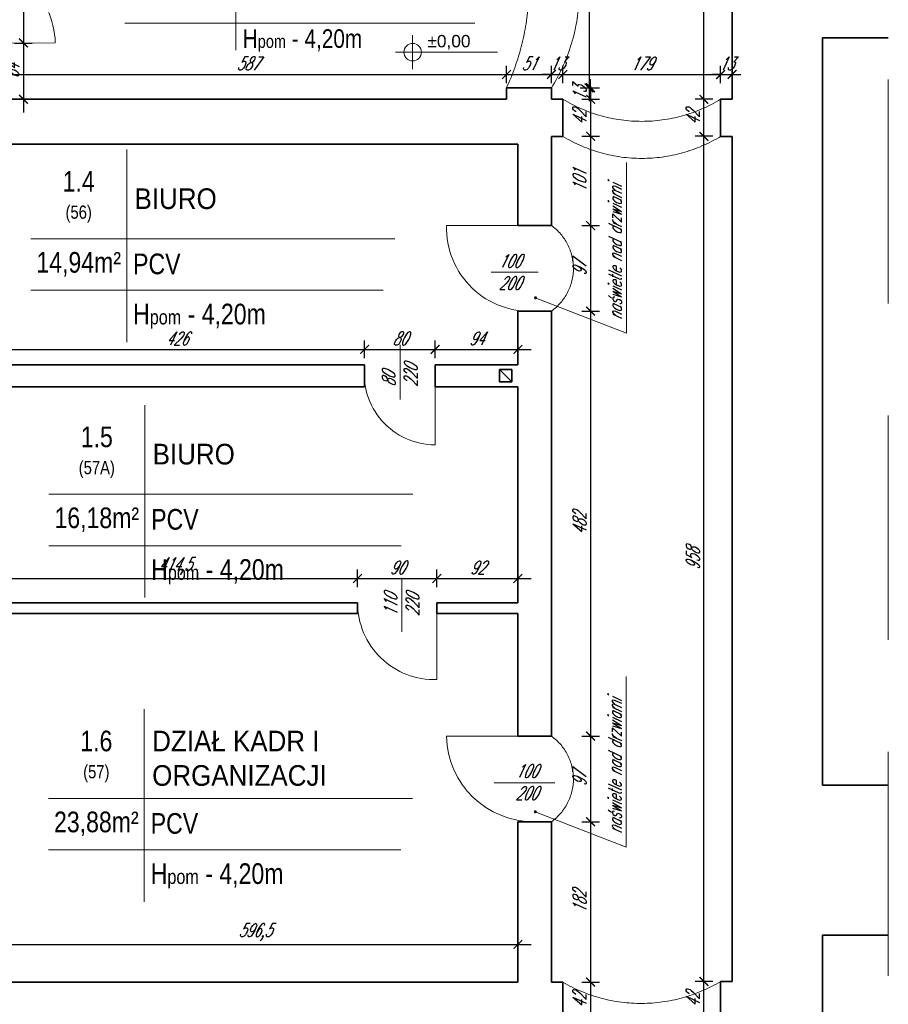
# Model space of a CAD drawing. Header units: millimetres. Extents: x 402 to 79005, y -7782 to 89952.
# Tile 189 of 256: x 26873 to 27858, y 30260 to 31376. Entities that reach past the tile are written whole.
import ezdxf
from ezdxf.enums import TextEntityAlignment as Align

# ---------------------------------------------------------------- set-up
doc = ezdxf.new("R2010")
doc.units = ezdxf.units.MM
doc.header["$LTSCALE"] = 10
doc.linetypes.add('DASHED', pattern=[19.05, 12.7, -6.35])
doc.layers.get('0').update_dxf_attribs({"lineweight": 0})
doc.layers.get('Defpoints').update_dxf_attribs({"color": 253})
for name, color, linetype, lineweight in [('01 parter - ściany', 253, 'Continuous', 35), ('03_drzwi', 253, 'Continuous', 15), ('04-2_nad', 253, 'DASHED', 5), ('05-01_wymiary', 253, 'Continuous', 5), ('05-03_opis', 253, 'Continuous', 5)]:
    doc.layers.add(name, color=color, linetype=linetype, lineweight=lineweight)
doc.styles.add('arial', font='ARIAL.TTF')
doc.styles.add('ariel', font='ARIAL.TTF', dxfattribs={"width": 0.8})
doc.styles.add('ariel_wym', font='simplex.shx', dxfattribs={"width": 0.65, "oblique": 25})
doc.dimstyles.new('ariel 50 wnętrze', dxfattribs={"dimtxt": 15, "dimasz": 10, "dimexe": 10, "dimexo": 0, "dimgap": 5, "dimtad": 1, "dimdec": 1, "dimrnd": 0.5, "dimtxsty": 'ariel_wym', "dimblk": 'ARCHTICK', "dimcen": 2.5, "dimdle": 15, "dimazin": 0, "dimtfac": 1, "dimtdec": 1, "dimtix": 1, "dimtmove": 0, "dimatfit": 3, "dimldrblk": 'DOT', "dimfxl": 0, "dimarcsym": 0})

# ---------------------------------------------------------------- blocks, each defined once
blk = doc.blocks.new('kota rzutowa')
at = {"ltscale": 0.5}
for p, q in [((0, -20.6), (0, 20.6)), ((-20.6, 0), (102.8, 0))]:
    blk.add_line(p, q, dxfattribs=at)
blk.add_circle((0, 0), 10.6, dxfattribs=at)
at = {"ltscale": 0.5, "style": 'arial'}
blk.add_attdef('POZ._POSADKI_WYKOŃCZONWJ', text='', height=15, dxfattribs=at).set_placement((17.9, 1.4), align=Align.BOTTOM_LEFT)
blk.add_attdef('POZ._POSADZKI_KONSTRUKCJA', text='', height=15, dxfattribs=at).set_placement((17, -5), align=Align.TOP_LEFT)
blk = doc.blocks.new('_ArchTick')
at = {"color": 0, "linetype": 'ByBlock', "const_width": 0.15}
blk.add_lwpolyline([(-0.5, -0.5), (0.5, 0.5)], dxfattribs=at)
blk = doc.blocks.new('*D1180')
at = {"layer": '05-01_wymiary', "color": 0, "lineweight": -2}
for p, q in [((27648.8, 30229.1), (27648.8, 30301.1)), ((27658.8, 30286.1), (27638.8, 30286.1)), ((27658.8, 30244.1), (27638.8, 30244.1))]:
    blk.add_line(p, q, dxfattribs=at)
at = {"layer": 'Defpoints', "color": 0}
for p in [(27648.8, 30286.1), (27667.8, 30286.1), (27667.8, 30244.1)]:
    blk.add_point(p, dxfattribs=at)
at = {"layer": '05-01_wymiary', "color": 0, "lineweight": -2, "xscale": 10, "yscale": 10, "zscale": 10}
for p, rotation in [((27648.8, 30286.1), 90), ((27648.8, 30244.1), 270)]:
    blk.add_blockref('_ArchTick', p, dxfattribs=dict(at, rotation=rotation))
at = {"layer": '05-01_wymiary', "color": 0, "insert": (27636.3, 30265.1), "char_height": 15, "attachment_point": 5, "rotation": 90, "style": 'ariel_wym'}
blk.add_mtext('42', dxfattribs=at)
blk = doc.blocks.new('_Dot')
at = {"color": 0, "linetype": 'ByBlock', "lineweight": -2}
blk.add_line((-0.5, 0), (-1, 0), dxfattribs=at)
at = {"color": 0, "linetype": 'ByBlock', "const_width": 0.5}
blk.add_lwpolyline([(-0.25, 0, 1), (0.25, 0, 1)], format="xyb", close=True, dxfattribs=at)
blk = doc.blocks.new('*D1181')
at = {"layer": '05-01_wymiary', "color": 0, "lineweight": -2}
for p, q in [((27648.8, 30271.1), (27648.8, 31259.2)), ((27658.8, 31244.2), (27638.8, 31244.2)), ((27658.8, 30286.1), (27638.8, 30286.1))]:
    blk.add_line(p, q, dxfattribs=at)
at = {"layer": 'Defpoints', "color": 0}
for p in [(27648.8, 31244.2), (27667.8, 31244.2), (27667.8, 30286.1)]:
    blk.add_point(p, dxfattribs=at)
at = {"layer": '05-01_wymiary', "color": 0, "lineweight": -2, "xscale": 10, "yscale": 10, "zscale": 10}
for p, rotation in [((27648.8, 31244.2), 90), ((27648.8, 30286.1), 270)]:
    blk.add_blockref('_ArchTick', p, dxfattribs=dict(at, rotation=rotation))
at = {"layer": '05-01_wymiary', "color": 0, "insert": (27636.3, 30765.1), "char_height": 15, "attachment_point": 5, "rotation": 90, "style": 'ariel_wym'}
blk.add_mtext('958', dxfattribs=at)
blk = doc.blocks.new('*D1182')
at = {"layer": '05-01_wymiary', "color": 0, "lineweight": -2}
for p, q in [((27648.8, 31229.2), (27648.8, 31301.2)), ((27658.8, 31286.2), (27638.8, 31286.2)), ((27658.8, 31244.2), (27638.8, 31244.2))]:
    blk.add_line(p, q, dxfattribs=at)
at = {"layer": 'Defpoints', "color": 0}
for p in [(27648.8, 31286.2), (27667.8, 31286.2), (27667.8, 31244.2)]:
    blk.add_point(p, dxfattribs=at)
at = {"layer": '05-01_wymiary', "color": 0, "lineweight": -2, "xscale": 10, "yscale": 10, "zscale": 10}
for p, rotation in [((27648.8, 31286.2), 90), ((27648.8, 31244.2), 270)]:
    blk.add_blockref('_ArchTick', p, dxfattribs=dict(at, rotation=rotation))
at = {"layer": '05-01_wymiary', "color": 0, "insert": (27636.3, 31265.2), "char_height": 15, "attachment_point": 5, "rotation": 90, "style": 'ariel_wym'}
blk.add_mtext('42', dxfattribs=at)
blk = doc.blocks.new('*D1183')
at = {"layer": '05-01_wymiary', "color": 0, "lineweight": -2}
for p, q in [((27648.8, 31271.2), (27648.8, 31525.2)), ((27658.8, 31510.2), (27638.8, 31510.2)), ((27658.8, 31286.2), (27638.8, 31286.2))]:
    blk.add_line(p, q, dxfattribs=at)
at = {"layer": 'Defpoints', "color": 0}
for p in [(27648.8, 31510.2), (27667.8, 31510.2), (27667.8, 31286.2)]:
    blk.add_point(p, dxfattribs=at)
at = {"layer": '05-01_wymiary', "color": 0, "lineweight": -2, "xscale": 10, "yscale": 10, "zscale": 10}
for p, rotation in [((27648.8, 31510.2), 90), ((27648.8, 31286.2), 270)]:
    blk.add_blockref('_ArchTick', p, dxfattribs=dict(at, rotation=rotation))
at = {"layer": '05-01_wymiary', "color": 0, "insert": (27636.3, 31398.2), "char_height": 15, "attachment_point": 5, "rotation": 90, "style": 'ariel_wym'}
blk.add_mtext('224', dxfattribs=at)
blk = doc.blocks.new('*D1198')
at = {"layer": '05-01_wymiary', "color": 0, "lineweight": -2}
for p, q in [((27518.5, 31512.2), (27518.5, 31284.2)), ((27508.5, 31497.2), (27528.5, 31497.2)), ((27508.5, 31299.2), (27528.5, 31299.2))]:
    blk.add_line(p, q, dxfattribs=at)
at = {"layer": 'Defpoints', "color": 0}
for p in [(27488.8, 31497.2), (27475.8, 31299.2), (27518.5, 31299.2)]:
    blk.add_point(p, dxfattribs=at)
at = {"layer": '05-01_wymiary', "color": 0, "lineweight": -2, "xscale": 10, "yscale": 10, "zscale": 10}
for p, rotation in [((27518.5, 31497.2), 90), ((27518.5, 31299.2), 270)]:
    blk.add_blockref('_ArchTick', p, dxfattribs=dict(at, rotation=rotation))
at = {"layer": '05-01_wymiary', "color": 0, "insert": (27506, 31398.2), "char_height": 15, "attachment_point": 5, "rotation": 90, "style": 'ariel_wym'}
blk.add_mtext('198', dxfattribs=at)
blk = doc.blocks.new('*D1199')
at = {"layer": '05-01_wymiary', "color": 0, "lineweight": -2}
for p, q in [((27520.3, 31299.2), (27520.3, 31309.2)), ((27510.3, 31299.2), (27530.3, 31299.2)), ((27520.3, 31299.2), (27520.3, 31286.2)), ((27510.3, 31286.2), (27530.3, 31286.2)), ((27520.3, 31286.2), (27520.3, 31276.2))]:
    blk.add_line(p, q, dxfattribs=at)
at = {"layer": 'Defpoints', "color": 0}
for p in [(27475.8, 31299.2), (27475.8, 31286.2), (27520.3, 31286.2)]:
    blk.add_point(p, dxfattribs=at)
at = {"layer": '05-01_wymiary', "color": 0, "lineweight": -2, "xscale": 10, "yscale": 10, "zscale": 10}
for p, rotation in [((27520.3, 31299.2), 270), ((27520.3, 31286.2), 90)]:
    blk.add_blockref('_ArchTick', p, dxfattribs=dict(at, rotation=rotation))
at = {"layer": '05-01_wymiary', "color": 0, "insert": (27507.8, 31292.7), "char_height": 15, "attachment_point": 5, "rotation": 90, "style": 'ariel_wym'}
blk.add_mtext('13', dxfattribs=at)
blk = doc.blocks.new('*D1200')
at = {"layer": '05-01_wymiary', "color": 0, "lineweight": -2}
for p, q in [((27520.3, 31301.2), (27520.3, 31229.2)), ((27510.3, 31286.2), (27530.3, 31286.2)), ((27510.3, 31244.2), (27530.3, 31244.2))]:
    blk.add_line(p, q, dxfattribs=at)
at = {"layer": 'Defpoints', "color": 0}
for p in [(27475.8, 31286.2), (27488.8, 31244.2), (27520.3, 31244.2)]:
    blk.add_point(p, dxfattribs=at)
at = {"layer": '05-01_wymiary', "color": 0, "lineweight": -2, "xscale": 10, "yscale": 10, "zscale": 10}
for p, rotation in [((27520.3, 31286.2), 90), ((27520.3, 31244.2), 270)]:
    blk.add_blockref('_ArchTick', p, dxfattribs=dict(at, rotation=rotation))
at = {"layer": '05-01_wymiary', "color": 0, "insert": (27507.8, 31265.2), "char_height": 15, "attachment_point": 5, "rotation": 90, "style": 'ariel_wym'}
blk.add_mtext('42', dxfattribs=at)
blk = doc.blocks.new('*D1201')
at = {"layer": '05-01_wymiary', "color": 0, "lineweight": -2}
for p, q in [((27520.3, 31259.2), (27520.3, 31128)), ((27510.3, 31244.2), (27530.3, 31244.2)), ((27510.3, 31143), (27530.3, 31143))]:
    blk.add_line(p, q, dxfattribs=at)
at = {"layer": 'Defpoints', "color": 0}
for p in [(27488.8, 31244.2), (27475.8, 31143), (27520.3, 31143)]:
    blk.add_point(p, dxfattribs=at)
at = {"layer": '05-01_wymiary', "color": 0, "lineweight": -2, "xscale": 10, "yscale": 10, "zscale": 10}
for p, rotation in [((27520.3, 31244.2), 90), ((27520.3, 31143), 270)]:
    blk.add_blockref('_ArchTick', p, dxfattribs=dict(at, rotation=rotation))
at = {"layer": '05-01_wymiary', "color": 0, "insert": (27507.8, 31193.6), "char_height": 15, "attachment_point": 5, "rotation": 90, "style": 'ariel_wym'}
blk.add_mtext('101', dxfattribs=at)
blk = doc.blocks.new('*D1202')
at = {"layer": '05-01_wymiary', "color": 0, "lineweight": -2}
for p, q in [((27520.3, 31158), (27520.3, 31031.1)), ((27510.3, 31143), (27530.3, 31143)), ((27510.3, 31046.1), (27530.3, 31046.1))]:
    blk.add_line(p, q, dxfattribs=at)
at = {"layer": 'Defpoints', "color": 0}
for p in [(27475.8, 31143), (27475.8, 31046.1), (27520.3, 31046.1)]:
    blk.add_point(p, dxfattribs=at)
at = {"layer": '05-01_wymiary', "color": 0, "lineweight": -2, "xscale": 10, "yscale": 10, "zscale": 10}
for p, rotation in [((27520.3, 31143), 90), ((27520.3, 31046.1), 270)]:
    blk.add_blockref('_ArchTick', p, dxfattribs=dict(at, rotation=rotation))
at = {"layer": '05-01_wymiary', "color": 0, "insert": (27507.8, 31094.5), "char_height": 15, "attachment_point": 5, "rotation": 90, "style": 'ariel_wym'}
blk.add_mtext('97', dxfattribs=at)
blk = doc.blocks.new('*D1203')
at = {"layer": '05-01_wymiary', "color": 0, "lineweight": -2}
for p, q in [((27520.3, 31061.1), (27520.3, 30549.1)), ((27510.3, 31046.1), (27530.3, 31046.1)), ((27510.3, 30564.1), (27530.3, 30564.1))]:
    blk.add_line(p, q, dxfattribs=at)
at = {"layer": 'Defpoints', "color": 0}
for p in [(27475.8, 31046.1), (27475.8, 30564.1), (27520.3, 30564.1)]:
    blk.add_point(p, dxfattribs=at)
at = {"layer": '05-01_wymiary', "color": 0, "lineweight": -2, "xscale": 10, "yscale": 10, "zscale": 10}
for p, rotation in [((27520.3, 31046.1), 90), ((27520.3, 30564.1), 270)]:
    blk.add_blockref('_ArchTick', p, dxfattribs=dict(at, rotation=rotation))
at = {"layer": '05-01_wymiary', "color": 0, "insert": (27507.8, 30805.1), "char_height": 15, "attachment_point": 5, "rotation": 90, "style": 'ariel_wym'}
blk.add_mtext('482', dxfattribs=at)
blk = doc.blocks.new('*D1204')
at = {"layer": '05-01_wymiary', "color": 0, "lineweight": -2}
for p, q in [((27520.3, 30579.1), (27520.3, 30452.1)), ((27510.3, 30564.1), (27530.3, 30564.1)), ((27510.3, 30467.1), (27530.3, 30467.1))]:
    blk.add_line(p, q, dxfattribs=at)
at = {"layer": 'Defpoints', "color": 0}
for p in [(27475.8, 30564.1), (27475.8, 30467.1), (27520.3, 30467.1)]:
    blk.add_point(p, dxfattribs=at)
at = {"layer": '05-01_wymiary', "color": 0, "lineweight": -2, "xscale": 10, "yscale": 10, "zscale": 10}
for p, rotation in [((27520.3, 30564.1), 90), ((27520.3, 30467.1), 270)]:
    blk.add_blockref('_ArchTick', p, dxfattribs=dict(at, rotation=rotation))
at = {"layer": '05-01_wymiary', "color": 0, "insert": (27507.8, 30515.6), "char_height": 15, "attachment_point": 5, "rotation": 90, "style": 'ariel_wym'}
blk.add_mtext('97', dxfattribs=at)
blk = doc.blocks.new('*D1205')
at = {"layer": '05-01_wymiary', "color": 0, "lineweight": -2}
for p, q in [((27520.3, 30482.1), (27520.3, 30270.2)), ((27510.3, 30467.1), (27530.3, 30467.1)), ((27510.3, 30285.2), (27530.3, 30285.2))]:
    blk.add_line(p, q, dxfattribs=at)
at = {"layer": 'Defpoints', "color": 0}
for p in [(27475.8, 30467.1), (27488.8, 30285.2), (27520.3, 30285.2)]:
    blk.add_point(p, dxfattribs=at)
at = {"layer": '05-01_wymiary', "color": 0, "lineweight": -2, "xscale": 10, "yscale": 10, "zscale": 10}
for p, rotation in [((27520.3, 30467.1), 90), ((27520.3, 30285.2), 270)]:
    blk.add_blockref('_ArchTick', p, dxfattribs=dict(at, rotation=rotation))
at = {"layer": '05-01_wymiary', "color": 0, "insert": (27507.8, 30376.2), "char_height": 15, "attachment_point": 5, "rotation": 90, "style": 'ariel_wym'}
blk.add_mtext('182', dxfattribs=at)
blk = doc.blocks.new('*D1206')
at = {"layer": '05-01_wymiary', "color": 0, "lineweight": -2}
for p, q in [((27520.3, 30300.2), (27520.3, 30228.2)), ((27510.3, 30285.2), (27530.3, 30285.2)), ((27510.3, 30243.2), (27530.3, 30243.2))]:
    blk.add_line(p, q, dxfattribs=at)
at = {"layer": 'Defpoints', "color": 0}
for p in [(27488.8, 30285.2), (27488.7, 30243.2), (27520.3, 30243.2)]:
    blk.add_point(p, dxfattribs=at)
at = {"layer": '05-01_wymiary', "color": 0, "lineweight": -2, "xscale": 10, "yscale": 10, "zscale": 10}
for p, rotation in [((27520.3, 30285.2), 90), ((27520.3, 30243.2), 270)]:
    blk.add_blockref('_ArchTick', p, dxfattribs=dict(at, rotation=rotation))
at = {"layer": '05-01_wymiary', "color": 0, "insert": (27507.8, 30264.2), "char_height": 15, "attachment_point": 5, "rotation": 90, "style": 'ariel_wym'}
blk.add_mtext('42', dxfattribs=at)
blk = doc.blocks.new('*D1212')
at = {"layer": '05-01_wymiary', "color": 0, "lineweight": -2}
for p, q in [((26841.5, 30318), (26841.5, 30338)), ((27437.8, 30318), (27437.8, 30338)), ((26826.5, 30328), (27452.8, 30328))]:
    blk.add_line(p, q, dxfattribs=at)
at = {"layer": 'Defpoints', "color": 0}
for p in [(27437.8, 30328), (26841.5, 30285.2), (27437.8, 30285.2)]:
    blk.add_point(p, dxfattribs=at)
at = {"layer": '05-01_wymiary', "color": 0, "lineweight": -2, "xscale": 10, "yscale": 10, "zscale": 10, "rotation": 180}
blk.add_blockref('_ArchTick', (26841.5, 30328), dxfattribs=at)
at = {"layer": '05-01_wymiary', "color": 0, "lineweight": -2, "xscale": 10, "yscale": 10, "zscale": 10}
blk.add_blockref('_ArchTick', (27437.8, 30328), dxfattribs=at)
at = {"layer": '05-01_wymiary', "color": 0, "insert": (27139.7, 30341.9), "char_height": 15, "attachment_point": 5, "style": 'ariel_wym'}
blk.add_mtext('596,5', dxfattribs=at)
blk = doc.blocks.new('*D1218')
at = {"layer": '05-01_wymiary', "color": 0, "lineweight": -2}
for p, q in [((26841.5, 30732.9), (26841.5, 30752.9)), ((27255.9, 30732.9), (27255.9, 30752.9)), ((26826.5, 30742.9), (27270.9, 30742.9))]:
    blk.add_line(p, q, dxfattribs=at)
at = {"layer": 'Defpoints', "color": 0}
for p in [(27255.9, 30742.9), (26841.5, 30715.4), (27255.9, 30715.1)]:
    blk.add_point(p, dxfattribs=at)
at = {"layer": '05-01_wymiary', "color": 0, "lineweight": -2, "xscale": 10, "yscale": 10, "zscale": 10, "rotation": 180}
blk.add_blockref('_ArchTick', (26841.5, 30742.9), dxfattribs=at)
at = {"layer": '05-01_wymiary', "color": 0, "lineweight": -2, "xscale": 10, "yscale": 10, "zscale": 10}
blk.add_blockref('_ArchTick', (27255.9, 30742.9), dxfattribs=at)
at = {"layer": '05-01_wymiary', "color": 0, "insert": (27048.7, 30756.8), "char_height": 15, "attachment_point": 5, "style": 'ariel_wym'}
blk.add_mtext('414,5', dxfattribs=at)
blk = doc.blocks.new('*D1219')
at = {"layer": '05-01_wymiary', "color": 0, "lineweight": -2}
for p, q in [((27255.9, 30732.9), (27255.9, 30752.9)), ((27345.9, 30732.9), (27345.9, 30752.9)), ((27240.9, 30742.9), (27360.9, 30742.9))]:
    blk.add_line(p, q, dxfattribs=at)
at = {"layer": 'Defpoints', "color": 0}
for p in [(27345.9, 30742.9), (27255.9, 30715.1), (27345.9, 30715.4)]:
    blk.add_point(p, dxfattribs=at)
at = {"layer": '05-01_wymiary', "color": 0, "lineweight": -2, "xscale": 10, "yscale": 10, "zscale": 10, "rotation": 180}
blk.add_blockref('_ArchTick', (27255.9, 30742.9), dxfattribs=at)
at = {"layer": '05-01_wymiary', "color": 0, "lineweight": -2, "xscale": 10, "yscale": 10, "zscale": 10}
blk.add_blockref('_ArchTick', (27345.9, 30742.9), dxfattribs=at)
at = {"layer": '05-01_wymiary', "color": 0, "insert": (27300.9, 30755.4), "char_height": 15, "attachment_point": 5, "style": 'ariel_wym'}
blk.add_mtext('90', dxfattribs=at)
blk = doc.blocks.new('*D1220')
at = {"layer": '05-01_wymiary', "color": 0, "lineweight": -2}
for p, q in [((27345.9, 30732.9), (27345.9, 30752.9)), ((27437.8, 30732.9), (27437.8, 30752.9)), ((27330.9, 30742.9), (27452.8, 30742.9))]:
    blk.add_line(p, q, dxfattribs=at)
at = {"layer": 'Defpoints', "color": 0}
for p in [(27437.8, 30742.9), (27345.9, 30715.4), (27437.8, 30715.4)]:
    blk.add_point(p, dxfattribs=at)
at = {"layer": '05-01_wymiary', "color": 0, "lineweight": -2, "xscale": 10, "yscale": 10, "zscale": 10, "rotation": 180}
blk.add_blockref('_ArchTick', (27345.9, 30742.9), dxfattribs=at)
at = {"layer": '05-01_wymiary', "color": 0, "lineweight": -2, "xscale": 10, "yscale": 10, "zscale": 10}
blk.add_blockref('_ArchTick', (27437.8, 30742.9), dxfattribs=at)
at = {"layer": '05-01_wymiary', "color": 0, "insert": (27391.9, 30755.4), "char_height": 15, "attachment_point": 5, "style": 'ariel_wym'}
blk.add_mtext('92', dxfattribs=at)
blk = doc.blocks.new('*D1221')
at = {"layer": '05-01_wymiary', "color": 0, "lineweight": -2}
for p, q in [((26837.8, 30992.6), (26837.8, 31012.6)), ((27263.9, 30992.6), (27263.9, 31012.6)), ((26822.8, 31002.6), (27278.9, 31002.6))]:
    blk.add_line(p, q, dxfattribs=at)
at = {"layer": 'Defpoints', "color": 0}
for p in [(27263.9, 31002.6), (26837.8, 30985.2), (27263.9, 30985.2)]:
    blk.add_point(p, dxfattribs=at)
at = {"layer": '05-01_wymiary', "color": 0, "lineweight": -2, "xscale": 10, "yscale": 10, "zscale": 10, "rotation": 180}
blk.add_blockref('_ArchTick', (26837.8, 31002.6), dxfattribs=at)
at = {"layer": '05-01_wymiary', "color": 0, "lineweight": -2, "xscale": 10, "yscale": 10, "zscale": 10}
blk.add_blockref('_ArchTick', (27263.9, 31002.6), dxfattribs=at)
at = {"layer": '05-01_wymiary', "color": 0, "insert": (27050.9, 31015.1), "char_height": 15, "attachment_point": 5, "style": 'ariel_wym'}
blk.add_mtext('426', dxfattribs=at)
blk = doc.blocks.new('*D1222')
at = {"layer": '05-01_wymiary', "color": 0, "lineweight": -2}
for p, q in [((27263.9, 30992.6), (27263.9, 31012.6)), ((27343.9, 30992.6), (27343.9, 31012.6)), ((27248.9, 31002.6), (27358.9, 31002.6))]:
    blk.add_line(p, q, dxfattribs=at)
at = {"layer": 'Defpoints', "color": 0}
for p in [(27343.9, 31002.6), (27263.9, 30985.2), (27343.9, 30985.2)]:
    blk.add_point(p, dxfattribs=at)
at = {"layer": '05-01_wymiary', "color": 0, "lineweight": -2, "xscale": 10, "yscale": 10, "zscale": 10, "rotation": 180}
blk.add_blockref('_ArchTick', (27263.9, 31002.6), dxfattribs=at)
at = {"layer": '05-01_wymiary', "color": 0, "lineweight": -2, "xscale": 10, "yscale": 10, "zscale": 10}
blk.add_blockref('_ArchTick', (27343.9, 31002.6), dxfattribs=at)
at = {"layer": '05-01_wymiary', "color": 0, "insert": (27303.9, 31015.1), "char_height": 15, "attachment_point": 5, "style": 'ariel_wym'}
blk.add_mtext('80', dxfattribs=at)
blk = doc.blocks.new('*D1223')
at = {"layer": '05-01_wymiary', "color": 0, "lineweight": -2}
for p, q in [((27343.9, 30992.6), (27343.9, 31012.6)), ((27437.8, 30992.6), (27437.8, 31012.6)), ((27328.9, 31002.6), (27452.8, 31002.6))]:
    blk.add_line(p, q, dxfattribs=at)
at = {"layer": 'Defpoints', "color": 0}
for p in [(27437.8, 31002.6), (27343.9, 30985.2), (27437.8, 30985.2)]:
    blk.add_point(p, dxfattribs=at)
at = {"layer": '05-01_wymiary', "color": 0, "lineweight": -2, "xscale": 10, "yscale": 10, "zscale": 10, "rotation": 180}
blk.add_blockref('_ArchTick', (27343.9, 31002.6), dxfattribs=at)
at = {"layer": '05-01_wymiary', "color": 0, "lineweight": -2, "xscale": 10, "yscale": 10, "zscale": 10}
blk.add_blockref('_ArchTick', (27437.8, 31002.6), dxfattribs=at)
at = {"layer": '05-01_wymiary', "color": 0, "insert": (27390.9, 31015.1), "char_height": 15, "attachment_point": 5, "style": 'ariel_wym'}
blk.add_mtext('94', dxfattribs=at)
blk = doc.blocks.new('*D1224')
at = {"layer": '05-01_wymiary', "color": 0, "lineweight": -2}
for p, q in [((26822.8, 31314.3), (27439.8, 31314.3)), ((26837.8, 31304.3), (26837.8, 31324.3)), ((27424.8, 31304.3), (27424.8, 31324.3))]:
    blk.add_line(p, q, dxfattribs=at)
at = {"layer": 'Defpoints', "color": 0}
for p in [(27424.8, 31314.3), (26837.8, 31286.2), (27424.8, 31286.2)]:
    blk.add_point(p, dxfattribs=at)
at = {"layer": '05-01_wymiary', "color": 0, "lineweight": -2, "xscale": 10, "yscale": 10, "zscale": 10, "rotation": 180}
blk.add_blockref('_ArchTick', (26837.8, 31314.3), dxfattribs=at)
at = {"layer": '05-01_wymiary', "color": 0, "lineweight": -2, "xscale": 10, "yscale": 10, "zscale": 10}
blk.add_blockref('_ArchTick', (27424.8, 31314.3), dxfattribs=at)
at = {"layer": '05-01_wymiary', "color": 0, "insert": (27131.3, 31326.8), "char_height": 15, "attachment_point": 5, "style": 'ariel_wym'}
blk.add_mtext('587', dxfattribs=at)
blk = doc.blocks.new('*D1225')
at = {"layer": '05-01_wymiary', "color": 0, "lineweight": -2}
for p, q in [((27409.8, 31314.3), (27490.8, 31314.3)), ((27424.8, 31304.3), (27424.8, 31324.3)), ((27475.8, 31304.3), (27475.8, 31324.3))]:
    blk.add_line(p, q, dxfattribs=at)
at = {"layer": 'Defpoints', "color": 0}
for p in [(27475.8, 31314.3), (27475.8, 31299.2), (27424.8, 31286.2)]:
    blk.add_point(p, dxfattribs=at)
at = {"layer": '05-01_wymiary', "color": 0, "lineweight": -2, "xscale": 10, "yscale": 10, "zscale": 10, "rotation": 180}
blk.add_blockref('_ArchTick', (27424.8, 31314.3), dxfattribs=at)
at = {"layer": '05-01_wymiary', "color": 0, "lineweight": -2, "xscale": 10, "yscale": 10, "zscale": 10}
blk.add_blockref('_ArchTick', (27475.8, 31314.3), dxfattribs=at)
at = {"layer": '05-01_wymiary', "color": 0, "insert": (27450.3, 31326.8), "char_height": 15, "attachment_point": 5, "style": 'ariel_wym'}
blk.add_mtext('51', dxfattribs=at)
blk = doc.blocks.new('*D1226')
at = {"layer": '05-01_wymiary', "color": 0, "lineweight": -2}
for p, q in [((27475.8, 31314.3), (27465.8, 31314.3)), ((27475.8, 31304.3), (27475.8, 31324.3)), ((27475.8, 31314.3), (27488.8, 31314.3)), ((27488.8, 31304.3), (27488.8, 31324.3)), ((27488.8, 31314.3), (27498.8, 31314.3))]:
    blk.add_line(p, q, dxfattribs=at)
at = {"layer": 'Defpoints', "color": 0}
for p in [(27488.8, 31314.3), (27475.8, 31299.2), (27488.8, 31286.2)]:
    blk.add_point(p, dxfattribs=at)
at = {"layer": '05-01_wymiary', "color": 0, "lineweight": -2, "xscale": 10, "yscale": 10, "zscale": 10}
blk.add_blockref('_ArchTick', (27475.8, 31314.3), dxfattribs=at)
at = {"layer": '05-01_wymiary', "color": 0, "lineweight": -2, "xscale": 10, "yscale": 10, "zscale": 10, "rotation": 180}
blk.add_blockref('_ArchTick', (27488.8, 31314.3), dxfattribs=at)
at = {"layer": '05-01_wymiary', "color": 0, "insert": (27482.3, 31326.8), "char_height": 15, "attachment_point": 5, "style": 'ariel_wym'}
blk.add_mtext('13', dxfattribs=at)
blk = doc.blocks.new('*D1227')
at = {"layer": '05-01_wymiary', "color": 0, "lineweight": -2}
for p, q in [((27473.8, 31314.3), (27682.8, 31314.3)), ((27488.8, 31304.3), (27488.8, 31324.3)), ((27667.8, 31304.3), (27667.8, 31324.3))]:
    blk.add_line(p, q, dxfattribs=at)
at = {"layer": 'Defpoints', "color": 0}
for p in [(27667.8, 31314.3), (27488.8, 31286.2), (27667.8, 31286.2)]:
    blk.add_point(p, dxfattribs=at)
at = {"layer": '05-01_wymiary', "color": 0, "lineweight": -2, "xscale": 10, "yscale": 10, "zscale": 10, "rotation": 180}
blk.add_blockref('_ArchTick', (27488.8, 31314.3), dxfattribs=at)
at = {"layer": '05-01_wymiary', "color": 0, "lineweight": -2, "xscale": 10, "yscale": 10, "zscale": 10}
blk.add_blockref('_ArchTick', (27667.8, 31314.3), dxfattribs=at)
at = {"layer": '05-01_wymiary', "color": 0, "insert": (27578.3, 31326.8), "char_height": 15, "attachment_point": 5, "style": 'ariel_wym'}
blk.add_mtext('179', dxfattribs=at)
blk = doc.blocks.new('*D1228')
at = {"layer": '05-01_wymiary', "color": 0, "lineweight": -2}
for p, q in [((27667.8, 31314.3), (27657.8, 31314.3)), ((27667.8, 31304.3), (27667.8, 31324.3)), ((27667.8, 31314.3), (27680.8, 31314.3)), ((27680.8, 31304.3), (27680.8, 31324.3)), ((27680.8, 31314.3), (27690.8, 31314.3))]:
    blk.add_line(p, q, dxfattribs=at)
at = {"layer": 'Defpoints', "color": 0}
for p in [(27680.8, 31314.3), (27667.8, 31286.2), (27680.8, 31286.2)]:
    blk.add_point(p, dxfattribs=at)
at = {"layer": '05-01_wymiary', "color": 0, "lineweight": -2, "xscale": 10, "yscale": 10, "zscale": 10}
blk.add_blockref('_ArchTick', (27667.8, 31314.3), dxfattribs=at)
at = {"layer": '05-01_wymiary', "color": 0, "lineweight": -2, "xscale": 10, "yscale": 10, "zscale": 10, "rotation": 180}
blk.add_blockref('_ArchTick', (27680.8, 31314.3), dxfattribs=at)
at = {"layer": '05-01_wymiary', "color": 0, "insert": (27674.3, 31326.8), "char_height": 15, "attachment_point": 5, "style": 'ariel_wym'}
blk.add_mtext('13', dxfattribs=at)
blk = doc.blocks.new('*D1237')
at = {"layer": '05-01_wymiary', "color": 0, "lineweight": -2}
for p, q in [((26876.8, 31461.9), (26876.8, 31335)), ((26866.8, 31446.9), (26886.8, 31446.9)), ((26866.8, 31350), (26886.8, 31350))]:
    blk.add_line(p, q, dxfattribs=at)
at = {"layer": 'Defpoints', "color": 0}
for p in [(26837.8, 31446.9), (26837.8, 31350), (26876.8, 31350)]:
    blk.add_point(p, dxfattribs=at)
at = {"layer": '05-01_wymiary', "color": 0, "lineweight": -2, "xscale": 10, "yscale": 10, "zscale": 10}
for p, rotation in [((26876.8, 31446.9), 90), ((26876.8, 31350), 270)]:
    blk.add_blockref('_ArchTick', p, dxfattribs=dict(at, rotation=rotation))
at = {"layer": '05-01_wymiary', "color": 0, "insert": (26864.3, 31398.5), "char_height": 15, "attachment_point": 5, "rotation": 90, "style": 'ariel_wym'}
blk.add_mtext('97', dxfattribs=at)
blk = doc.blocks.new('*D1238')
at = {"layer": '05-01_wymiary', "color": 0, "lineweight": -2}
for p, q in [((26876.8, 31365), (26876.8, 31271.2)), ((26866.8, 31350), (26886.8, 31350)), ((26866.8, 31286.2), (26886.8, 31286.2))]:
    blk.add_line(p, q, dxfattribs=at)
at = {"layer": 'Defpoints', "color": 0}
for p in [(26837.8, 31350), (26837.8, 31286.2), (26876.8, 31286.2)]:
    blk.add_point(p, dxfattribs=at)
at = {"layer": '05-01_wymiary', "color": 0, "lineweight": -2, "xscale": 10, "yscale": 10, "zscale": 10}
for p, rotation in [((26876.8, 31350), 90), ((26876.8, 31286.2), 270)]:
    blk.add_blockref('_ArchTick', p, dxfattribs=dict(at, rotation=rotation))
at = {"layer": '05-01_wymiary', "color": 0, "insert": (26864.3, 31318.1), "char_height": 15, "attachment_point": 5, "rotation": 90, "style": 'ariel_wym'}
blk.add_mtext('64', dxfattribs=at)

msp = doc.modelspace()

# ---------------------------------------------------------------- hatches: boundary and pattern name
at = {"layer": '03_drzwi'}
h = msp.add_hatch(color=256, dxfattribs=at)
edge = h.paths.add_edge_path()
edge.add_arc((27457.74, 31061.16), 1.77, 0, 360)
h = msp.add_hatch(color=256, dxfattribs=at)
edge = h.paths.add_edge_path()
edge.add_arc((27457.55, 30478.34), 1.77, 0, 360)

# ---------------------------------------------------------------- linework, layer by layer
at = {"layer": '01 parter - ściany'}
for p, q in [((27680.83, 31286.18), (27680.83, 31510.18)), ((27858.05, 31355.71), (27783.32, 31355.71)), ((27783.32, 30508.5), (27783.32, 31355.71)), ((27475.83, 31299.18), (27424.83, 31299.18)), ((27424.83, 31286.18), (27424.83, 31299.18)), ((27475.83, 31286.18), (27475.83, 31299.18)), ((26837.83, 31286.18), (27424.83, 31286.18)), ((27475.83, 31286.18), (27488.83, 31286.18)), ((27475.83, 31286.18), (27488.83, 31286.18)), ((27488.83, 31286.18), (27488.83, 31244.18)), ((27667.83, 31244.18), (27667.83, 31286.18)), ((27667.83, 31286.18), (27680.83, 31286.18)), ((27475.83, 31143.02), (27475.83, 31244.18)), ((27488.83, 31244.18), (27475.83, 31244.18)), ((27680.83, 31244.18), (27667.83, 31244.18)), ((27680.83, 30286.1), (27680.83, 31244.18)), ((26837.83, 31235.18), (27437.83, 31235.18)), ((27437.83, 31143.02), (27437.83, 31235.18)), ((27475.83, 31143.02), (27437.83, 31143.02)), ((27437.83, 30985.18), (27437.83, 31046.08)), ((27475.83, 31046.08), (27437.83, 31046.08)), ((27475.83, 30564.09), (27475.83, 31046.08)), ((27263.9, 30985.18), (26837.83, 30985.18)), ((27263.9, 30960.18), (27263.9, 30985.18)), ((27437.83, 30985.18), (27343.9, 30985.18)), ((27343.9, 30960.18), (27343.9, 30985.18)), ((27430.97, 30979.86), (27416.97, 30979.86)), ((27416.97, 30979.86), (27416.97, 30965.86)), ((27430.97, 30965.86), (27416.97, 30979.86)), ((27430.97, 30965.86), (27430.97, 30979.86)), ((26841.52, 30960.18), (27263.9, 30960.18)), ((27343.9, 30960.18), (27437.83, 30960.18)), ((27430.97, 30965.86), (27416.97, 30965.86)), ((27437.83, 30715.36), (27437.83, 30960.18)), ((26837.83, 30715.36), (27255.9, 30715.36)), ((27255.9, 30715.36), (27255.9, 30703.36)), ((27345.9, 30715.36), (27437.83, 30715.36)), ((27345.9, 30715.36), (27345.9, 30703.36)), ((26837.83, 30703.36), (27255.9, 30703.36)), ((27345.9, 30703.36), (27437.83, 30703.36)), ((27437.83, 30564.09), (27437.83, 30703.36)), ((27475.83, 30564.09), (27437.83, 30564.09)), ((27783.32, 30508.5), (27858.05, 30508.5)), ((27437.83, 30285.18), (27437.83, 30467.15)), ((27475.83, 30467.15), (27437.83, 30467.15)), ((27475.83, 30285.18), (27475.83, 30467.15)), ((27783.32, 30338.5), (27858.05, 30338.5)), ((27783.32, 29419.5), (27783.32, 30338.5)), ((27437.83, 30285.18), (26841.52, 30285.18)), ((27475.73, 30285.18), (27488.73, 30285.18)), ((27475.73, 30285.18), (27488.73, 30285.18)), ((27488.73, 30285.18), (27488.73, 30243.18)), ((27667.83, 30244.1), (27667.83, 30286.1)), ((27667.83, 30286.1), (27680.83, 30286.1))]:
    msp.add_line(p, q, dxfattribs=at)
at = {"layer": '03_drzwi'}
for p, q in [((26912.98, 31350.05), (26812.98, 31349.99)), ((27560.97, 31214.5), (27560.97, 31020.98)), ((27356.83, 31143.04), (27456.83, 31143.02)), ((27407.41, 31090.24), (27460.62, 31090.31)), ((27560.97, 31020.98), (27457.46, 31060.99)), ((27304.12, 31007.87), (27304.1, 30945.91)), ((27343.84, 30894.42), (27343.9, 30985.18)), ((27306.22, 30743.47), (27306.21, 30682.59)), ((27345.9, 30715.36), (27345.84, 30628.3)), ((27560.78, 30631.68), (27560.78, 30438.15)), ((27356.83, 30564.11), (27456.83, 30564.09)), ((27410.83, 30511.31), (27479.71, 30511.38)), ((27560.78, 30438.15), (27457.27, 30478.16))]:
    msp.add_line(p, q, dxfattribs=at)
for centre, radius, start, end in [((26812.44, 31346.42), 100.61, 2.06742, 92.45481), ((27451.35, 31140.4), 94.55, 178.40144, 273.94137), ((27344.04, 30975.17), 80.75, 172.87951, 269.8598), ((27342.89, 30715.24), 86.99, 179.91851, 271.94294), ((27455.59, 30565.92), 98.78, 181.0473, 270.71913)]:
    msp.add_arc(centre, radius, start, end, dxfattribs=at)
at = {"layer": '04-2_nad', "ltscale": 2}
for centre, radius, start, end in [((27180.17, 31413.46), 270.03, 334.96284, 18.06118), ((27297.03, 31410.35), 210.55, 328.13054, 24.35651), ((27578.33, 31433.89), 172.7, 238.78676, 301.21324), ((27578.33, 31391.89), 172.7, 238.78676, 301.21324), ((27441.33, 31094.55), 59.49, 305.43849, 54.54931), ((27441.33, 30515.62), 59.49, 305.43849, 54.54931), ((27577.57, 30436.56), 175.46, 239.62229, 300.96198)]:
    msp.add_arc(centre, radius, start, end, dxfattribs=at)
at = {"layer": '05-03_opis', "linetype": 'DASHED', "ltscale": 2}
msp.add_line((27858.05, 28387.5), (27858.05, 32362.5), dxfattribs=at)
at = {"layer": '05-03_opis'}
for p, q in [((27117.83, 31463.27), (27117.83, 31342.08)), ((26991.68, 31372.41), (27388.88, 31372.41)), ((26993.95, 31229.17), (26993.95, 31010.77)), ((26885.04, 31128.03), (27298.03, 31128.03)), ((26885.04, 31069.67), (27284.97, 31069.67)), ((27014.48, 30939.55), (27014.48, 30721.15)), ((26905.56, 30838.42), (27318.56, 30838.42)), ((26905.56, 30780.06), (27305.49, 30780.06)), ((27013.96, 30594.74), (27013.96, 30376.34)), ((26905.05, 30493.6), (27318.04, 30493.6)), ((26905.05, 30435.25), (27304.97, 30435.25))]:
    msp.add_line(p, q, dxfattribs=at)

# ---------------------------------------------------------------- block references
at = {"layer": '05-03_opis', "xscale": 0.9359999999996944, "yscale": 0.9359999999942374, "zscale": 0.9359999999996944}
msp.add_blockref('kota rzutowa', (27318.35, 31339.58), dxfattribs=at).add_auto_attribs({'POZ._POSADKI_WYKOŃCZONWJ': '%%P0,00'})

# ---------------------------------------------------------------- texts
at = {"layer": '03_drzwi', "char_height": 15, "rotation": 90, "style": 'ariel_wym'}
for s, insert, width, attachment_point in [('naświetle nad drzwiami', (27540.49, 31036.29), 201.0116, 1), ('80\\P220', (27323.71, 30960.19), 160.5905, 7), ('110\\P220', (27325.94, 30700.08), 160.5905, 7), ('naświetle nad drzwiami', (27540.3, 30453.47), 201.0116, 1)]:
    msp.add_mtext(s, dxfattribs=dict(at, insert=insert, width=width, attachment_point=attachment_point))
at = {"layer": '03_drzwi', "char_height": 15, "width": 160.5905, "attachment_point": 1, "style": 'ariel_wym'}
for insert in [(27415.89, 31110.38), (27434.98, 30532.08)]:
    msp.add_mtext('100\\P200', dxfattribs=dict(at, insert=insert))
at = {"layer": '05-03_opis', "style": 'ariel'}
for s, insert, char_height, width, attachment_point in [('{\\fArial|b0|i0|c238|p34; H\\H0.7x;pom\\H1.429x; - 4,20m}', (27119.07, 31352.8), 21.0811, 290.5101, 4), ('{\\fArial|b0|i0|c238|p34;1.4\\P\\H0.6404x;(56)}', (26939.49, 31175.53), 23.4234, 108.9126, 5), ('{\\fArial|b0|i0|c238|p34;\\W0.9;BIURO}', (27002.86, 31173.34), 23.4234, 356.6375, 4), ('{\\fArial|b0|i0|c238|p34;14,94m²}', (26939.49, 31099.13), 23.4234, 108.9126, 5), (' PCV', (26993.95, 31099.4), 23.423, 322.789, 4), ('{\\fArial|b0|i0|c238|p34; H\\H0.7x;pom\\H1.429x; - 4,20m}', (26993.95, 31040.22), 23.4234, 322.789, 4), ('{\\fArial|b0|i0|c238|p34;1.5\\P\\H0.6404x;(57A)}', (26960.02, 30885.92), 23.4234, 108.9126, 5), ('{\\fArial|b0|i0|c238|p34;\\W0.9;BIURO}', (27023.39, 30883.73), 23.4234, 356.6375, 4), ('{\\fArial|b0|i0|c238|p34;16,18m²}', (26960.02, 30809.51), 23.4234, 108.9126, 5), (' PCV', (27014.48, 30809.79), 23.423, 322.789, 4), ('{\\fArial|b0|i0|c238|p34; H\\H0.7x;pom\\H1.429x; - 4,20m}', (27014.48, 30750.6), 23.4234, 322.789, 4), ('{\\fArial|b0|i0|c238|p34;1.6\\P\\H0.6404x;(57)}', (26959.5, 30541.11), 23.4234, 108.9126, 5), ('{\\fArial|b0|i0|c238|p34;\\W0.9;DZIAŁ KADR I ORGANIZACJI}', (27022.87, 30538.91), 23.4234, 356.6375, 4), ('{\\fArial|b0|i0|c238|p34;23,88m²}', (26959.5, 30464.7), 23.4234, 108.9126, 5), (' PCV', (27013.96, 30464.98), 23.423, 322.789, 4), ('{\\fArial|b0|i0|c238|p34; H\\H0.7x;pom\\H1.429x; - 4,20m}', (27013.96, 30405.79), 23.4234, 322.789, 4)]:
    msp.add_mtext(s, dxfattribs=dict(at, insert=insert, char_height=char_height, width=width, attachment_point=attachment_point))

# ---------------------------------------------------------------- dimensions: what is measured, and where the dimension line sits
at = {"layer": '05-01_wymiary'}
for base, p1, p2, picture, middle in [((27648.78, 31510.18), (27667.83, 31286.18), (27667.83, 31510.18), '*D1183', (27636.28, 31398.18)), ((27518.54, 31299.18), (27488.83, 31497.18), (27475.83, 31299.18), '*D1198', (27506.04, 31398.18)), ((26876.75, 31350), (26837.83, 31446.94), (26837.83, 31350), '*D1237', (26864.25, 31398.47)), ((26876.75, 31286.18), (26837.83, 31350), (26837.83, 31286.18), '*D1238', (26864.25, 31318.09)), ((27520.29, 31286.18), (27475.83, 31299.18), (27475.83, 31286.18), '*D1199', (27507.79, 31292.68)), ((27520.29, 31244.18), (27475.83, 31286.18), (27488.83, 31244.18), '*D1200', (27507.79, 31265.18)), ((27648.78, 31286.18), (27667.83, 31244.18), (27667.83, 31286.18), '*D1182', (27636.28, 31265.18)), ((27520.29, 31143.02), (27488.83, 31244.18), (27475.83, 31143.02), '*D1201', (27507.79, 31193.6)), ((27648.78, 31244.18), (27667.83, 30286.1), (27667.83, 31244.18), '*D1181', (27636.28, 30765.14)), ((27520.29, 31046.08), (27475.83, 31143.02), (27475.82, 31046.08), '*D1202', (27507.79, 31094.55)), ((27520.29, 30564.09), (27475.82, 31046.08), (27475.83, 30564.09), '*D1203', (27507.79, 30805.08)), ((27520.29, 30467.15), (27475.83, 30564.09), (27475.83, 30467.15), '*D1204', (27507.79, 30515.62)), ((27520.29, 30285.18), (27475.83, 30467.15), (27488.83, 30285.18), '*D1205', (27507.79, 30376.17)), ((27520.29, 30243.18), (27488.83, 30285.18), (27488.73, 30243.18), '*D1206', (27507.79, 30264.18)), ((27648.78, 30286.1), (27667.83, 30244.1), (27667.83, 30286.1), '*D1180', (27636.28, 30265.1))]:
    dim = msp.add_linear_dim(base=base, p1=p1, p2=p2, angle=90, dimstyle='ariel 50 wnętrze', override={"dimtmove": 1}, dxfattribs=at)
    dim.commit()
    dim.dimension.update_dxf_attribs({"geometry": picture, "text_midpoint": middle})
for base, p1, p2, picture, middle in [((27424.83, 31314.29), (26837.83, 31286.18), (27424.83, 31286.18), '*D1224', (27131.33, 31326.79)), ((27263.9, 31002.6), (26837.83, 30985.18), (27263.9, 30985.18), '*D1221', (27050.87, 31015.1)), ((27255.9, 30742.85), (26841.52, 30715.36), (27255.9, 30715.11), '*D1218', (27048.71, 30756.78)), ((27437.83, 30327.98), (26841.52, 30285.18), (27437.83, 30285.18), '*D1212', (27139.68, 30341.91))]:
    dim = msp.add_linear_dim(base=base, p1=p1, p2=p2, dimstyle='ariel 50 wnętrze', dxfattribs=at)
    dim.commit()
    dim.dimension.update_dxf_attribs({"geometry": picture, "text_midpoint": middle})
for base, p1, p2, picture, middle in [((27475.83, 31314.29), (27424.83, 31286.18), (27475.83, 31299.18), '*D1225', (27450.33, 31326.79)), ((27488.83, 31314.29), (27475.83, 31299.18), (27488.83, 31286.18), '*D1226', (27482.33, 31326.79)), ((27667.83, 31314.29), (27488.83, 31286.18), (27667.83, 31286.18), '*D1227', (27578.33, 31326.79)), ((27680.83, 31314.29), (27667.83, 31286.18), (27680.83, 31286.18), '*D1228', (27674.33, 31326.79)), ((27343.9, 31002.6), (27263.9, 30985.18), (27343.9, 30985.18), '*D1222', (27303.9, 31015.1)), ((27437.83, 31002.6), (27343.9, 30985.18), (27437.83, 30985.18), '*D1223', (27390.87, 31015.1)), ((27345.9, 30742.85), (27255.9, 30715.11), (27345.9, 30715.36), '*D1219', (27300.9, 30755.35)), ((27437.83, 30742.85), (27345.9, 30715.36), (27437.83, 30715.36), '*D1220', (27391.87, 30755.35))]:
    dim = msp.add_linear_dim(base=base, p1=p1, p2=p2, dimstyle='ariel 50 wnętrze', override={"dimtmove": 1}, dxfattribs=at)
    dim.commit()
    dim.dimension.update_dxf_attribs({"geometry": picture, "text_midpoint": middle})

doc.saveas('drawing.dxf')
